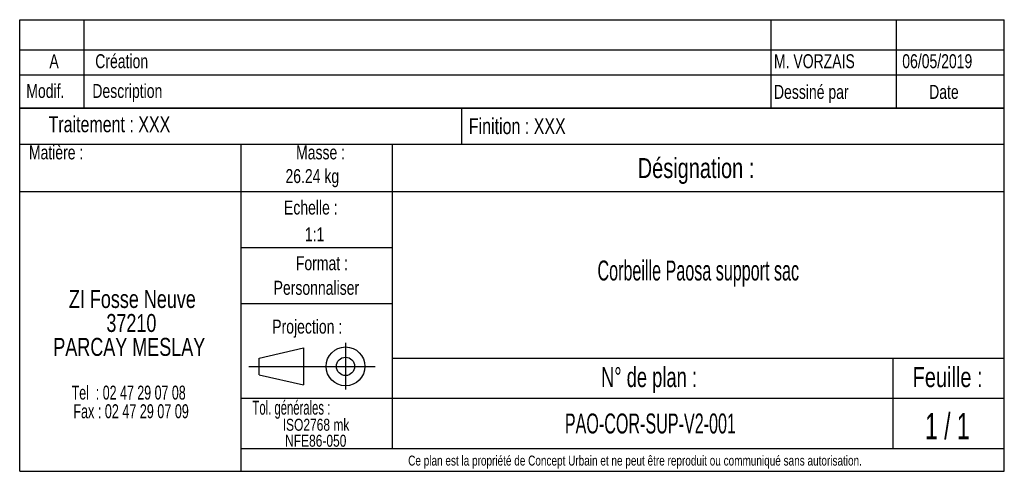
# Model space of a CAD drawing. Header units: millimetres. Extents: x 43 to 1070, y 32 to 1267.
# Tile 2 of 6: x 601 to 732, y 264 to 324. Entities that reach past the tile are written whole.
import ezdxf

# ---------------------------------------------------------------- set-up
doc = ezdxf.new("R2010")
doc.units = ezdxf.units.MM
doc.layers.add('FORMAT', color=7, linetype='Continuous')
doc.styles.add('SLDTEXTSTYLE0', font='TXT', dxfattribs={"width": 0.605})
doc.styles.add('SLDTEXTSTYLE1', font='TXT', dxfattribs={"width": 0.75})
doc.styles.add('SLDTEXTSTYLE2', font='TXT', dxfattribs={"width": 0.666667})
doc.styles.add('SLDTEXTSTYLE3', font='TXT', dxfattribs={"width": 0.675})
doc.styles.add('SLDTEXTSTYLE4', font='TXT', dxfattribs={"width": 0.65})
doc.styles.add('SLDTEXTSTYLE5', font='TXT', dxfattribs={"width": 0.6875})

# ---------------------------------------------------------------- blocks, each defined once
blk = doc.blocks.new('SW_NOTE_0')
at = {"layer": 'FORMAT', "color": 0, "attachment_point": 2}
for s, insert, char_height, style in [('ZI Fosse Neuve', (11.05, 3.07), 2.3813, 'SLDTEXTSTYLE1'), ('37210', (10.92, -0.11), 2.381, 'SLDTEXTSTYLE1'), ('PARCAY MESLAY', (10.64, -3.28), 2.3813, 'SLDTEXTSTYLE1'), ('Tel  : 02 47 29 07 08', (10.56, -9.61), 1.8521, 'SLDTEXTSTYLE2'), ('Fax : 02 47 29 07 09', (10.88, -12.08), 1.8521, 'SLDTEXTSTYLE3')]:
    blk.add_mtext(s, dxfattribs=dict(at, insert=insert, char_height=char_height, style=style))
blk = doc.blocks.new('SW_NOTE_0_1')
at = {"layer": 'FORMAT', "color": 0, "char_height": 1.587, "attachment_point": 2, "style": 'SLDTEXTSTYLE1'}
for s, insert in [('ISO2768 mk', (5.78, 2.05)), ('NFE86-050', (5.74, -0.07))]:
    blk.add_mtext(s, dxfattribs=dict(at, insert=insert))

msp = doc.modelspace()

# ---------------------------------------------------------------- linework, layer by layer
at = {"layer": 'FORMAT', "color": 7}
for p, q in [((600.787, 319.76), (600.787, 323.76)), ((600.787, 323.76), (731.546, 323.76)), ((609.336, 319.76), (609.336, 323.76)), ((717.208, 319.76), (717.208, 323.76)), ((600.787, 312.052), (600.787, 319.76)), ((600.787, 319.76), (731.546, 319.76)), ((600.787, 319.76), (731.546, 319.76)), ((609.336, 312.052), (609.336, 319.76)), ((717.208, 312.052), (717.208, 319.76)), ((600.787, 316.436), (731.546, 316.436)), ((731.546, 312.052), (600.787, 312.052)), ((600.787, 263.872), (600.787, 312.052)), ((600.787, 312.052), (731.546, 312.052)), ((659.449, 312.052), (659.449, 307.25)), ((600.787, 307.25), (731.546, 307.25)), ((630.157, 307.25), (630.157, 263.872)), ((650.268, 307.25), (650.268, 266.893)), ((600.787, 300.956), (650.268, 300.956)), ((650.268, 300.956), (731.546, 300.956)), ((630.157, 293.565), (650.268, 293.565)), ((630.157, 286.104), (650.268, 286.104)), ((632.578, 278.88), (638.477, 280.239)), ((638.477, 280.239), (638.477, 275.324)), ((638.477, 280.239), (638.477, 275.324)), ((644.057, 280.895), (644.057, 274.697)), ((632.578, 276.683), (632.578, 278.88)), ((650.268, 278.89), (731.546, 278.89)), ((716.753, 278.89), (716.753, 266.893)), ((631.219, 277.782), (647.989, 277.782)), ((632.578, 276.683), (638.477, 275.324)), ((630.157, 273.586), (731.546, 273.586)), ((630.157, 266.893), (731.546, 266.893))]:
    msp.add_line(p, q, dxfattribs=at)
at = {"layer": 'FORMAT'}
for p, q in [((700.534, 323.76), (700.534, 312.052)), ((731.546, 263.872), (731.546, 323.76)), ((600.787, 263.872), (731.546, 263.872))]:
    msp.add_line(p, q, dxfattribs=at)
at = {"layer": 'FORMAT', "color": 7}
for radius in [2.574, 1.214]:
    msp.add_circle((644.057, 277.782), radius, dxfattribs=at)

# ---------------------------------------------------------------- block references
at = {"layer": 'FORMAT'}
for name, p in [('SW_NOTE_0', (604.7, 284.841)), ('SW_NOTE_0_1', (634.362, 268.784))]:
    msp.add_blockref(name, p, dxfattribs=at)

# ---------------------------------------------------------------- texts
for s, insert, char_height, attachment_point, style in [('A', (605.354, 319.186), 1.852, 2, 'SLDTEXTSTYLE1'), ('Création', (610.822, 319.186), 1.8521, 1, 'SLDTEXTSTYLE1'), ('M. VORZAIS', (700.957, 319.185), 1.8521, 1, 'SLDTEXTSTYLE1'), ('06/05/2019', (717.995, 319.185), 1.8521, 1, 'SLDTEXTSTYLE1'), ('Modif.', (601.664, 315.238), 1.8521, 1, 'SLDTEXTSTYLE1'), ('Description', (610.437, 315.238), 1.85208, 1, 'SLDTEXTSTYLE1'), ('Dessiné par', (700.957, 315.113), 1.85208, 1, 'SLDTEXTSTYLE1'), ('Date', (721.565, 315.113), 1.8521, 1, 'SLDTEXTSTYLE1'), ('Traitement : XXX', (604.622, 310.957), 2.11667, 1, 'SLDTEXTSTYLE1'), ('Finition : XXX', (660.436, 310.703), 2.11667, 1, 'SLDTEXTSTYLE1'), ('Matière :', (602.01, 307.091), 1.8521, 1, 'SLDTEXTSTYLE1'), ('Masse :', (640.745, 307.091), 1.8521, 2, 'SLDTEXTSTYLE1'), ('Désignation :', (690.604, 305.411), 2.64583, 2, 'SLDTEXTSTYLE1'), ('26.24 kg', (636.083, 303.946), 1.8521, 1, 'SLDTEXTSTYLE1'), ('Echelle :', (635.888, 299.777), 1.8521, 1, 'SLDTEXTSTYLE1'), ('1:1', (638.651, 296.22), 1.8521, 1, 'SLDTEXTSTYLE1'), ('Format :', (640.921, 292.396), 1.8521, 2, 'SLDTEXTSTYLE1'), ('Corbeille Paosa support sac', (690.905, 291.822), 2.64583, 2, 'SLDTEXTSTYLE0'), ('Personnaliser', (640.189, 289.131), 1.85208, 2, 'SLDTEXTSTYLE1'), ('Projection :', (634.327, 283.986), 1.85208, 1, 'SLDTEXTSTYLE1'), ('N° de plan :', (684.362, 277.682), 2.64583, 2, 'SLDTEXTSTYLE5'), ('Feuille :', (724.017, 277.682), 2.6458, 2, 'SLDTEXTSTYLE1'), ('Tol. générales :', (631.705, 273.234), 1.85208, 1, 'SLDTEXTSTYLE0'), ('PAO-COR-SUP-V2-001', (684.546, 271.534), 2.64583, 2, 'SLDTEXTSTYLE0'), ('1 / 1', (723.982, 271.608), 3.5, 2, 'SLDTEXTSTYLE4'), ('Ce plan est la propriété de Concept Urbain et ne peut être reproduit ou communiqué sans autorisation.', (682.507, 265.955), 1.322917, 2, 'SLDTEXTSTYLE1')]:
    msp.add_mtext(s, dxfattribs=dict(at, insert=insert, char_height=char_height, attachment_point=attachment_point, style=style))

doc.saveas('drawing.dxf')
